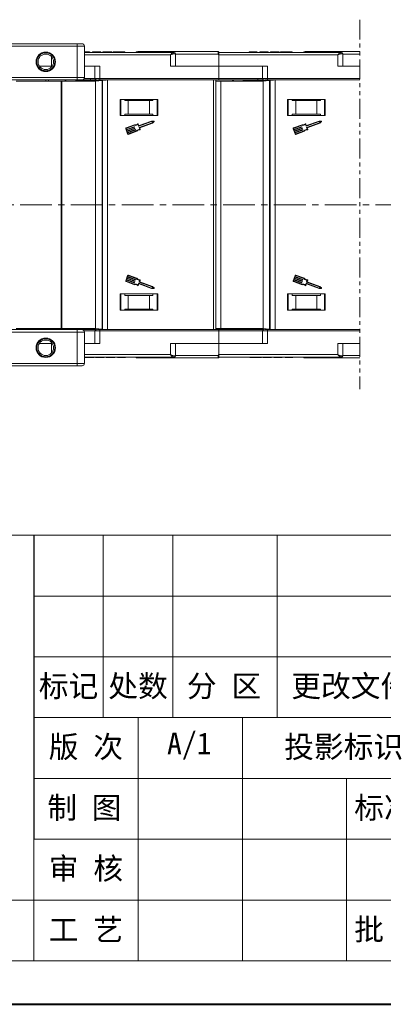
# Model space of a CAD drawing. Header units: millimetres. Extents: x 3059 to 4529, y 344 to 1377.
# Tile 13 of 42: x 3870 to 4016, y 344 to 738. Entities that reach past the tile are written whole.
import ezdxf

# ---------------------------------------------------------------- set-up
doc = ezdxf.new("R2010")
doc.units = ezdxf.units.MM
doc.linetypes.add('CENTERX2', pattern=[20.32, 12.7, -2.54, 2.54, -2.54])
doc.linetypes.add('PHANTOM2', pattern=[31.75, 15.875, -3.175, 3.175, -3.175, 3.175, -3.175])
doc.layers.add('标注线', color=7, linetype='Continuous', lineweight=15)
doc.styles.add('样式 6', font='仿宋_GB2312.ttf')

msp = doc.modelspace()

# ---------------------------------------------------------------- linework, layer by layer
at = {"color": 3, "linetype": 'PHANTOM2', "lineweight": 9, "ltscale": 0.5}
msp.add_line((4006.543, 738.359), (4006.541, 590.355), dxfattribs=at)
at = {"color": 7, "linetype": 'Continuous', "lineweight": 15}
for p, q in [((3893.387, 728.748), (3840.847, 728.748)), ((3840.847, 727.748), (3893.387, 727.748)), ((3893.387, 727.748), (3893.387, 728.748)), ((3893.387, 727.748), (3893.387, 715.248)), ((3896.387, 727.748), (3893.387, 727.748)), ((3896.387, 715.248), (3896.387, 727.748)), ((3896.839, 725.248), (3896.839, 725.448)), ((3898.391, 725.248), (3898.391, 725.448)), ((3898.5, 725.248), (3898.5, 725.448)), ((3899.526, 725.248), (3899.526, 725.448)), ((3900.487, 725.448), (3899.526, 725.448)), ((3900.487, 725.448), (3900.487, 725.248)), ((3902.603, 725.448), (3900.487, 725.448)), ((3902.603, 725.248), (3902.603, 725.448)), ((3902.923, 725.448), (3902.603, 725.448)), ((3902.923, 725.248), (3902.923, 725.448)), ((3907.282, 725.448), (3903.756, 725.448)), ((3903.756, 725.248), (3903.756, 725.448)), ((3907.282, 725.448), (3907.282, 725.248)), ((3907.795, 725.248), (3907.795, 725.448)), ((3910.174, 725.448), (3910.174, 725.248)), ((3912.538, 725.248), (3912.538, 725.448)), ((3949.817, 725.598), (3949.817, 725.598)), ((3962.295, 725.248), (3962.295, 725.448)), ((3963.839, 725.248), (3963.839, 725.448)), ((3965.391, 725.248), (3965.391, 725.448)), ((3965.5, 725.248), (3965.5, 725.448)), ((3967.487, 725.448), (3966.526, 725.448)), ((3966.526, 725.248), (3966.526, 725.448)), ((3967.487, 725.448), (3967.487, 725.248)), ((3969.603, 725.448), (3967.487, 725.448)), ((3969.603, 725.248), (3969.603, 725.448)), ((3969.923, 725.448), (3969.603, 725.448)), ((3969.923, 725.248), (3969.923, 725.448)), ((3974.282, 725.448), (3970.756, 725.448)), ((3970.756, 725.248), (3970.756, 725.448)), ((3974.282, 725.448), (3974.282, 725.248)), ((3974.795, 725.248), (3974.795, 725.448)), ((3977.174, 725.448), (3977.174, 725.248)), ((3979.538, 725.248), (3979.538, 725.448)), ((3883.167, 719.748), (3883.167, 723.599)), ((3931.873, 725.248), (3896.387, 725.248)), ((3896.387, 724.248), (3930.755, 724.248)), ((3930.755, 724.248), (3930.755, 719.748)), ((3932.755, 724.748), (3932.246, 724.748)), ((3932.755, 719.748), (3932.755, 724.748)), ((3949.933, 724.598), (3932.755, 724.598)), ((3950.167, 724.248), (3949.933, 724.598)), ((3998.873, 725.248), (3950.167, 725.248)), ((3950.167, 724.248), (3997.755, 724.248)), ((3950.167, 719.748), (3950.167, 724.248)), ((3997.755, 724.248), (3997.755, 719.748)), ((3999.755, 724.748), (3999.246, 724.748)), ((3999.755, 719.748), (3999.755, 724.748)), ((4006.542, 724.598), (3999.755, 724.598)), ((3878.328, 719.748), (3883.167, 719.748)), ((3883.446, 719.748), (3883.167, 719.748)), ((3883.167, 719.748), (3883.167, 719.397)), ((3902.578, 719.748), (3896.387, 719.748)), ((3900.578, 719.748), (3900.578, 714.748)), ((3902.578, 714.748), (3902.578, 719.748)), ((3930.755, 719.748), (3950.167, 719.748)), ((3969.578, 719.748), (3950.167, 719.748)), ((3950.167, 719.748), (3950.167, 714.748)), ((3967.578, 719.748), (3967.578, 714.748)), ((3969.578, 714.748), (3969.578, 719.748)), ((3997.755, 719.748), (4006.542, 719.748)), ((3893.387, 715.248), (3802.387, 715.248)), ((3893.387, 714.248), (3802.387, 714.248)), ((3887.032, 713.798), (3868.996, 713.798)), ((3880.957, 714.248), (3880.957, 713.798)), ((3881.957, 713.798), (3881.957, 714.248)), ((3887.032, 614.698), (3887.032, 713.798)), ((3887.261, 713.798), (3887.032, 713.798)), ((3887.261, 614.698), (3887.261, 713.798)), ((3900.828, 713.798), (3887.261, 713.798)), ((3888.657, 713.798), (3888.657, 714.248)), ((3888.957, 713.798), (3888.957, 714.248)), ((3892.772, 713.85), (3890.905, 713.798)), ((3892.772, 713.85), (3893.518, 713.871)), ((3892.772, 713.798), (3892.772, 713.85)), ((3896.387, 715.248), (3893.387, 715.248)), ((3893.387, 714.248), (3893.387, 715.248)), ((3905.07, 714.196), (3893.518, 713.871)), ((3893.518, 713.871), (3893.518, 713.798)), ((3900.578, 714.748), (3896.253, 714.748)), ((3902.578, 714.748), (3900.578, 714.748)), ((3903.426, 714.042), (3900.828, 713.798)), ((3900.828, 614.698), (3900.828, 713.798)), ((3950.167, 714.748), (3902.578, 714.748)), ((3902.578, 714.748), (3902.578, 714.248)), ((3902.578, 714.248), (3950.167, 714.248)), ((3903.628, 714.061), (3903.426, 714.042)), ((3903.426, 714.042), (3903.426, 614.454)), ((3905.626, 714.248), (3903.628, 714.061)), ((3903.628, 714.061), (3903.628, 614.435)), ((3905.626, 614.248), (3905.626, 714.248)), ((3947.957, 714.248), (3947.957, 614.248)), ((3948.957, 614.248), (3948.957, 714.248)), ((3950.917, 713.798), (3948.957, 713.798)), ((3950.167, 714.748), (3950.167, 714.248)), ((3967.578, 714.748), (3950.167, 714.748)), ((3950.917, 614.698), (3950.917, 713.798)), ((3967.828, 713.798), (3950.917, 713.798)), ((3955.657, 713.798), (3955.657, 714.248)), ((3955.957, 713.798), (3955.957, 714.248)), ((3959.772, 713.85), (3957.905, 713.798)), ((3959.772, 713.85), (3960.518, 713.871)), ((3959.772, 713.798), (3959.772, 713.85)), ((3972.07, 714.196), (3960.518, 713.871)), ((3960.518, 713.871), (3960.518, 713.798)), ((3969.578, 714.748), (3967.578, 714.748)), ((3970.426, 714.042), (3967.828, 713.798)), ((3967.828, 614.698), (3967.828, 713.798)), ((4006.542, 714.748), (3969.578, 714.748)), ((3969.578, 714.748), (3969.578, 714.248)), ((3969.578, 714.248), (4006.542, 714.248)), ((3970.628, 714.061), (3970.426, 714.042)), ((3970.426, 714.042), (3970.426, 614.454)), ((3972.626, 714.248), (3970.628, 714.061)), ((3970.628, 714.061), (3970.628, 614.435)), ((3972.626, 614.248), (3972.626, 714.248)), ((3925.667, 706.448), (3910.667, 706.448)), ((3910.667, 706.448), (3910.667, 699.948)), ((3910.917, 699.948), (3910.917, 706.448)), ((3912.553, 706.048), (3912.553, 706.448)), ((3912.553, 706.048), (3913.917, 706.048)), ((3913.917, 706.048), (3913.917, 700.548)), ((3922.417, 706.048), (3913.917, 706.048)), ((3922.417, 700.548), (3922.417, 706.048)), ((3922.417, 706.048), (3923.78, 706.048)), ((3923.78, 706.448), (3923.78, 706.048)), ((3925.417, 706.448), (3925.417, 699.948)), ((3925.667, 699.948), (3925.667, 706.448)), ((3992.667, 706.448), (3977.667, 706.448)), ((3977.667, 706.448), (3977.667, 699.948)), ((3977.917, 699.948), (3977.917, 706.448)), ((3979.553, 706.048), (3979.553, 706.448)), ((3979.553, 706.048), (3980.917, 706.048)), ((3980.917, 706.048), (3980.917, 700.548)), ((3989.417, 706.048), (3980.917, 706.048)), ((3989.417, 700.548), (3989.417, 706.048)), ((3989.417, 706.048), (3990.78, 706.048)), ((3990.78, 706.448), (3990.78, 706.048)), ((3992.417, 706.448), (3992.417, 699.948)), ((3992.667, 699.948), (3992.667, 706.448)), ((3910.667, 699.948), (3925.667, 699.948)), ((3912.553, 700.548), (3912.553, 699.948)), ((3913.917, 700.548), (3912.553, 700.548)), ((3922.417, 700.548), (3913.917, 700.548)), ((3923.78, 700.548), (3922.417, 700.548)), ((3923.78, 699.948), (3923.78, 700.548)), ((3977.667, 699.948), (3992.667, 699.948)), ((3979.553, 700.548), (3979.553, 699.948)), ((3980.917, 700.548), (3979.553, 700.548)), ((3989.417, 700.548), (3980.917, 700.548)), ((3990.78, 700.548), (3989.417, 700.548)), ((3990.78, 699.948), (3990.78, 700.548)), ((3912.878, 694.669), (3913.629, 692.613)), ((3916.438, 696.261), (3913.041, 695.02)), ((3913.174, 694.389), (3913.049, 694.732)), ((3913.104, 694.849), (3916.447, 696.071)), ((3916.279, 695.524), (3913.174, 694.389)), ((3913.237, 694.218), (3916.342, 695.352)), ((3913.394, 693.79), (3913.237, 694.218)), ((3916.499, 694.924), (3913.394, 693.79)), ((3913.456, 693.618), (3916.561, 694.753)), ((3916.718, 694.324), (3913.613, 693.19)), ((3913.675, 693.019), (3916.78, 694.153)), ((3916.369, 695.411), (3916.338, 695.497)), ((3916.588, 694.811), (3916.557, 694.897)), ((3916.807, 694.212), (3916.776, 694.297)), ((3917.801, 696.393), (3918.043, 695.731)), ((3918.152, 695.965), (3917.925, 696.585)), ((3918.101, 695.704), (3923.262, 697.589)), ((3923.234, 697.774), (3918.21, 695.938)), ((3918.262, 695.131), (3918.504, 694.469)), ((3923.45, 697.075), (3918.289, 695.19)), ((3918.48, 695.066), (3923.547, 696.917)), ((3918.722, 694.403), (3918.48, 695.066)), ((3924.184, 697.725), (3923.234, 697.774)), ((3923.262, 697.589), (3923.961, 697.553)), ((3923.961, 697.553), (3923.45, 697.075)), ((3923.547, 696.917), (3924.242, 697.567)), ((3979.878, 694.669), (3980.629, 692.613)), ((3983.438, 696.261), (3980.041, 695.02)), ((3980.174, 694.389), (3980.049, 694.732)), ((3980.104, 694.849), (3983.447, 696.071)), ((3983.279, 695.524), (3980.174, 694.389)), ((3980.237, 694.218), (3983.342, 695.352)), ((3980.394, 693.79), (3980.237, 694.218)), ((3983.499, 694.924), (3980.394, 693.79)), ((3980.456, 693.618), (3983.561, 694.753)), ((3983.718, 694.324), (3980.613, 693.19)), ((3980.675, 693.019), (3983.78, 694.153)), ((3983.369, 695.411), (3983.338, 695.497)), ((3983.588, 694.811), (3983.557, 694.897)), ((3983.807, 694.212), (3983.776, 694.297)), ((3984.801, 696.393), (3985.043, 695.731)), ((3985.152, 695.965), (3984.925, 696.585)), ((3985.101, 695.704), (3990.262, 697.589)), ((3990.234, 697.774), (3985.21, 695.938)), ((3985.262, 695.131), (3985.504, 694.469)), ((3990.45, 697.075), (3985.289, 695.19)), ((3985.48, 695.066), (3990.547, 696.917)), ((3985.722, 694.403), (3985.48, 695.066)), ((3991.184, 697.725), (3990.234, 697.774)), ((3990.262, 697.589), (3990.961, 697.553)), ((3990.961, 697.553), (3990.45, 697.075)), ((3990.547, 696.917), (3991.242, 697.567)), ((3913.613, 693.19), (3913.456, 693.618)), ((3913.8, 692.676), (3913.675, 693.019)), ((3917.261, 693.843), (3913.917, 692.622)), ((3913.98, 692.45), (3917.377, 693.692)), ((3980.613, 693.19), (3980.456, 693.618)), ((3980.8, 692.676), (3980.675, 693.019)), ((3984.261, 693.843), (3980.917, 692.622)), ((3980.98, 692.45), (3984.377, 693.692)), ((3913.629, 635.882), (3912.878, 633.826)), ((3913.613, 635.306), (3913.456, 634.877)), ((3913.456, 634.877), (3916.561, 633.743)), ((3916.718, 634.171), (3913.613, 635.306)), ((3913.8, 635.82), (3913.675, 635.477)), ((3913.675, 635.477), (3916.78, 634.343)), ((3917.261, 634.652), (3913.917, 635.874)), ((3917.377, 634.804), (3913.98, 636.045)), ((3980.629, 635.882), (3979.878, 633.826)), ((3980.613, 635.306), (3980.456, 634.877)), ((3980.456, 634.877), (3983.561, 633.743)), ((3983.718, 634.171), (3980.613, 635.306)), ((3980.8, 635.82), (3980.675, 635.477)), ((3980.675, 635.477), (3983.78, 634.343)), ((3984.261, 634.652), (3980.917, 635.874)), ((3984.377, 634.804), (3980.98, 636.045)), ((3913.041, 633.476), (3916.438, 632.234)), ((3913.174, 634.107), (3913.049, 633.764)), ((3913.104, 633.647), (3916.447, 632.425)), ((3916.279, 632.972), (3913.174, 634.107)), ((3913.394, 634.706), (3913.237, 634.278)), ((3913.237, 634.278), (3916.342, 633.143)), ((3916.499, 633.572), (3913.394, 634.706)), ((3916.369, 633.085), (3916.338, 632.999)), ((3916.588, 633.685), (3916.557, 633.599)), ((3916.807, 634.284), (3916.776, 634.198)), ((3917.801, 632.103), (3918.043, 632.765)), ((3917.925, 631.911), (3918.152, 632.531)), ((3918.101, 632.792), (3923.262, 630.906)), ((3918.21, 632.558), (3923.234, 630.722)), ((3918.262, 633.364), (3918.504, 634.027)), ((3923.45, 631.42), (3918.289, 633.306)), ((3918.48, 633.43), (3918.722, 634.093)), ((3923.547, 631.579), (3918.48, 633.43)), ((3923.262, 630.906), (3923.961, 630.942)), ((3923.961, 630.942), (3923.45, 631.42)), ((3924.242, 630.929), (3923.547, 631.579)), ((3980.041, 633.476), (3983.438, 632.234)), ((3980.174, 634.107), (3980.049, 633.764)), ((3980.104, 633.647), (3983.447, 632.425)), ((3983.279, 632.972), (3980.174, 634.107)), ((3980.394, 634.706), (3980.237, 634.278)), ((3980.237, 634.278), (3983.342, 633.143)), ((3983.499, 633.572), (3980.394, 634.706)), ((3983.369, 633.085), (3983.338, 632.999)), ((3983.588, 633.685), (3983.557, 633.599)), ((3983.807, 634.284), (3983.776, 634.198)), ((3984.801, 632.103), (3985.043, 632.765)), ((3984.925, 631.911), (3985.152, 632.531)), ((3985.101, 632.792), (3990.262, 630.906)), ((3985.21, 632.558), (3990.234, 630.722)), ((3985.262, 633.364), (3985.504, 634.027)), ((3990.45, 631.42), (3985.289, 633.306)), ((3985.48, 633.43), (3985.722, 634.093)), ((3990.547, 631.579), (3985.48, 633.43)), ((3990.262, 630.906), (3990.961, 630.942)), ((3990.961, 630.942), (3990.45, 631.42)), ((3991.242, 630.929), (3990.547, 631.579)), ((3925.667, 628.548), (3910.667, 628.548)), ((3910.667, 628.548), (3910.667, 622.048)), ((3910.917, 622.048), (3910.917, 628.548)), ((3912.553, 628.548), (3912.553, 627.948)), ((3912.553, 627.948), (3913.917, 627.948)), ((3913.917, 627.948), (3913.917, 622.448)), ((3913.917, 627.948), (3922.417, 627.948)), ((3922.417, 622.448), (3922.417, 627.948)), ((3922.417, 627.948), (3923.78, 627.948)), ((3923.234, 630.722), (3924.184, 630.771)), ((3923.78, 627.948), (3923.78, 628.548)), ((3925.417, 628.548), (3925.417, 622.048)), ((3925.667, 622.048), (3925.667, 628.548)), ((3992.667, 628.548), (3977.667, 628.548)), ((3977.667, 628.548), (3977.667, 622.048)), ((3977.917, 622.048), (3977.917, 628.548)), ((3979.553, 628.548), (3979.553, 627.948)), ((3979.553, 627.948), (3980.917, 627.948)), ((3980.917, 627.948), (3980.917, 622.448)), ((3980.917, 627.948), (3989.417, 627.948)), ((3989.417, 622.448), (3989.417, 627.948)), ((3989.417, 627.948), (3990.78, 627.948)), ((3990.234, 630.722), (3991.184, 630.771)), ((3990.78, 627.948), (3990.78, 628.548)), ((3992.417, 628.548), (3992.417, 622.048)), ((3992.667, 622.048), (3992.667, 628.548)), ((3910.667, 622.048), (3925.667, 622.048)), ((3913.917, 622.448), (3912.553, 622.448)), ((3912.553, 622.048), (3912.553, 622.448)), ((3913.917, 622.448), (3922.417, 622.448)), ((3923.78, 622.448), (3922.417, 622.448)), ((3923.78, 622.448), (3923.78, 622.048)), ((3977.667, 622.048), (3992.667, 622.048)), ((3980.917, 622.448), (3979.553, 622.448)), ((3979.553, 622.048), (3979.553, 622.448)), ((3980.917, 622.448), (3989.417, 622.448)), ((3990.78, 622.448), (3989.417, 622.448)), ((3990.78, 622.448), (3990.78, 622.048)), ((3802.387, 614.248), (3893.387, 614.248)), ((3802.387, 613.248), (3893.387, 613.248)), ((3868.996, 614.698), (3887.032, 614.698)), ((3880.957, 614.698), (3880.957, 614.248)), ((3881.957, 614.248), (3881.957, 614.698)), ((3887.032, 614.698), (3887.261, 614.698)), ((3887.261, 614.698), (3900.828, 614.698)), ((3888.657, 614.248), (3888.657, 614.698)), ((3888.957, 614.248), (3888.957, 614.698)), ((3890.905, 614.698), (3892.772, 614.645)), ((3892.772, 614.645), (3892.772, 614.698)), ((3893.518, 614.625), (3892.772, 614.645)), ((3893.387, 613.248), (3893.387, 614.248)), ((3893.387, 613.248), (3893.387, 600.748)), ((3893.387, 613.248), (3896.387, 613.248)), ((3893.518, 614.698), (3893.518, 614.625)), ((3893.518, 614.625), (3905.07, 614.3)), ((3896.253, 613.748), (3900.578, 613.748)), ((3896.387, 600.748), (3896.387, 613.248)), ((3900.578, 613.748), (3900.578, 608.748)), ((3900.578, 613.748), (3902.578, 613.748)), ((3900.828, 614.698), (3903.426, 614.454)), ((3902.578, 613.748), (3902.578, 614.248)), ((3950.167, 614.248), (3902.578, 614.248)), ((3902.578, 608.748), (3902.578, 613.748)), ((3902.578, 613.748), (3950.167, 613.748)), ((3903.426, 614.454), (3903.628, 614.435)), ((3903.628, 614.435), (3905.626, 614.248)), ((3948.957, 614.698), (3950.917, 614.698)), ((3950.167, 613.748), (3950.167, 614.248)), ((3950.167, 613.748), (3950.167, 608.748)), ((3950.167, 613.748), (3967.578, 613.748)), ((3950.917, 614.698), (3967.828, 614.698)), ((3955.657, 614.248), (3955.657, 614.698)), ((3955.957, 614.248), (3955.957, 614.698)), ((3957.905, 614.698), (3959.772, 614.645)), ((3959.772, 614.645), (3959.772, 614.698)), ((3960.518, 614.625), (3959.772, 614.645)), ((3960.518, 614.698), (3960.518, 614.625)), ((3960.518, 614.625), (3972.07, 614.3)), ((3967.578, 613.748), (3967.578, 608.748)), ((3967.578, 613.748), (3969.578, 613.748)), ((3967.828, 614.698), (3970.426, 614.454)), ((3969.578, 613.748), (3969.578, 614.248)), ((4006.542, 614.248), (3969.578, 614.248)), ((3969.578, 608.748), (3969.578, 613.748)), ((3969.578, 613.748), (4006.542, 613.748)), ((3970.426, 614.454), (3970.628, 614.435)), ((3970.628, 614.435), (3972.626, 614.248)), ((3883.167, 608.748), (3878.328, 608.748)), ((3883.167, 609.099), (3883.167, 608.748)), ((3883.167, 608.748), (3883.446, 608.748)), ((3883.167, 604.897), (3883.167, 608.748)), ((3896.387, 608.748), (3902.578, 608.748)), ((3950.167, 608.748), (3930.755, 608.748)), ((3930.755, 608.748), (3930.755, 604.248)), ((3932.755, 603.748), (3932.755, 608.748)), ((3950.167, 604.248), (3950.167, 608.748)), ((3950.167, 608.748), (3969.578, 608.748)), ((4006.541, 608.748), (3997.755, 608.748)), ((3997.755, 608.748), (3997.755, 604.248)), ((3999.755, 603.748), (3999.755, 608.748)), ((3930.755, 604.248), (3896.387, 604.248)), ((3896.387, 603.248), (3931.873, 603.248)), ((3897.852, 603.248), (3897.852, 603.048)), ((3900.231, 603.048), (3900.231, 603.248)), ((3900.744, 603.048), (3900.744, 603.248)), ((3904.269, 603.248), (3904.269, 603.048)), ((3905.103, 603.048), (3905.103, 603.248)), ((3905.423, 603.048), (3905.423, 603.248)), ((3907.538, 603.048), (3907.538, 603.248)), ((3908.5, 603.248), (3908.5, 603.048)), ((3909.526, 603.248), (3909.526, 603.048)), ((3909.635, 603.248), (3909.635, 603.048)), ((3911.186, 603.248), (3911.186, 603.048)), ((3912.731, 603.048), (3912.731, 603.248)), ((3932.246, 603.748), (3932.755, 603.748)), ((3932.755, 603.898), (3949.933, 603.898)), ((3949.933, 603.898), (3950.167, 604.248)), ((3997.755, 604.248), (3950.167, 604.248)), ((3950.167, 603.25), (3950.167, 603.248)), ((3950.167, 603.248), (3998.873, 603.248)), ((3962.487, 603.248), (3962.487, 603.048)), ((3964.852, 603.248), (3964.852, 603.048)), ((3967.231, 603.048), (3967.231, 603.248)), ((3967.744, 603.048), (3967.744, 603.248)), ((3971.269, 603.248), (3971.269, 603.048)), ((3972.103, 603.048), (3972.103, 603.248)), ((3972.423, 603.048), (3972.423, 603.248)), ((3974.538, 603.048), (3974.538, 603.248)), ((3975.5, 603.248), (3975.5, 603.048)), ((3976.526, 603.248), (3976.526, 603.048)), ((3976.635, 603.248), (3976.635, 603.048)), ((3978.186, 603.248), (3978.186, 603.048)), ((3979.731, 603.048), (3979.731, 603.248)), ((3999.246, 603.748), (3999.755, 603.748)), ((3999.755, 603.898), (4006.541, 603.898)), ((3893.387, 600.748), (3840.847, 600.748)), ((3840.847, 599.748), (3893.387, 599.748)), ((3893.387, 600.748), (3896.387, 600.748)), ((3893.387, 599.748), (3893.387, 600.748)), ((3904.269, 603.048), (3900.744, 603.048)), ((3905.423, 603.048), (3905.103, 603.048)), ((3907.538, 603.048), (3905.423, 603.048)), ((3908.5, 603.048), (3907.538, 603.048)), ((3949.817, 602.898), (3949.817, 602.898)), ((3971.269, 603.048), (3967.744, 603.048)), ((3972.423, 603.048), (3972.103, 603.048)), ((3974.538, 603.048), (3972.423, 603.048)), ((3975.5, 603.048), (3974.538, 603.048))]:
    msp.add_line(p, q, dxfattribs=at)
at = {"color": 1, "linetype": 'CENTERX2', "lineweight": 13}
msp.add_line((4371, 664.248), (3534.948, 664.248), dxfattribs=at)
at = {"color": 7, "lineweight": 13}
for p, q in [((3722.983, 531.919), (4502.143, 531.919)), ((3876.074, 361.489), (3876.074, 531.919)), ((3145.66, 361.489), (3876.074, 361.489)), ((3876.074, 361.489), (4502.143, 361.489))]:
    msp.add_line(p, q, dxfattribs=at)
at = {"color": 7}
msp.add_line((3876.074, 531.919), (3876.074, 410.184), dxfattribs=at)
at = {"color": 7, "lineweight": 15}
for p, q in [((3903.899, 531.919), (3903.899, 458.878)), ((3931.725, 531.919), (3931.725, 458.878)), ((3973.463, 531.919), (3973.463, 458.878)), ((3876.074, 507.572), (4126.502, 507.572)), ((3876.074, 483.225), (4126.502, 483.225)), ((3876.074, 458.878), (4126.502, 458.878)), ((3917.812, 458.878), (3917.812, 361.489)), ((3959.55, 458.878), (3959.55, 361.489)), ((3876.074, 434.531), (4289.975, 434.531)), ((4001.288, 434.531), (4001.288, 361.489)), ((3876.074, 410.184), (4126.502, 410.184)), ((3145.66, 385.836), (3876.074, 385.836)), ((3876.074, 385.836), (4126.502, 385.836))]:
    msp.add_line(p, q, dxfattribs=at)
at = {"color": 7, "lineweight": 40}
msp.add_line((3058.706, 344.099), (4519.534, 344.099), dxfattribs=at)
at = {"color": 7, "linetype": 'Continuous', "lineweight": 15}
for centre, radius in [((3880.887, 721.498), 3.9), ((3880.887, 721.498), 3.1), ((3880.887, 606.998), 3.9), ((3880.887, 606.998), 3.1)]:
    msp.add_circle(centre, radius, dxfattribs=at)
for centre, radius, start, end in [((3895.387, 727.748), 1, 0, 90), ((3917.667, 724.598), 1, 90, 139.04573), ((3949.817, 725.248), 0.35, 0.00041, 90.00191), ((3984.667, 724.598), 1, 90, 139.04573), ((3931.798, 724.803), 0.451, 352.91869, 80.47981), ((3932.255, 724.748), 0.5, 360, 90), ((3985.711, 657.671), 75.89, 117.92809, 118.12821), ((3998.798, 724.803), 0.451, 352.91869, 80.47981), ((3999.255, 724.748), 0.5, 360, 90), ((3895.387, 715.248), 1, 270, 0), ((3899.095, 714.748), 0.5, 180, 270), ((3901.078, 714.748), 0.5, 180, 270), ((3966.095, 714.748), 0.5, 180, 270), ((3968.078, 714.748), 0.5, 180, 270), ((3913.135, 694.763), 0.274, 110.07046, 200.07046), ((3913.135, 694.763), 0.0912, 110.07046, 200.07046), ((3916.295, 695.481), 0.0456, 20.07046, 110.07046), ((3916.326, 695.395), 0.0456, 290.07046, 20.07046), ((3916.806, 697.566), 1.355, 254.2528, 315.58546), ((3916.806, 697.566), 1.538, 256.51116, 310.30711), ((3916.514, 694.881), 0.0456, 20.07046, 110.07046), ((3916.546, 694.796), 0.0456, 290.07046, 20.07046), ((3916.733, 694.282), 0.0456, 20.07046, 110.07046), ((3916.765, 694.196), 0.0456, 290.07046, 20.07046), ((3918.499, 692.931), 1.538, 89.8338, 143.62975), ((3918.499, 692.931), 1.355, 84.55545, 145.88812), ((3917.839, 696.554), 0.0912, 20.07046, 135.58546), ((3918.086, 695.747), 0.0456, 200.07046, 290.07046), ((3918.194, 695.981), 0.0456, 200.07046, 290.07046), ((3918.305, 695.147), 0.0456, 110.07046, 200.07046), ((3918.637, 694.372), 0.0912, 264.55545, 20.07046), ((3924.18, 697.633), 0.0912, 313.09192, 87.049), ((3980.135, 694.763), 0.274, 110.07046, 200.07046), ((3980.135, 694.763), 0.0912, 110.07046, 200.07046), ((3983.295, 695.481), 0.0456, 20.07046, 110.07046), ((3983.326, 695.395), 0.0456, 290.07046, 20.07046), ((3983.806, 697.566), 1.355, 254.2528, 315.58546), ((3983.806, 697.566), 1.538, 256.51116, 310.30711), ((3983.514, 694.881), 0.0456, 20.07046, 110.07046), ((3983.546, 694.796), 0.0456, 290.07046, 20.07046), ((3983.733, 694.282), 0.0456, 20.07046, 110.07046), ((3983.765, 694.196), 0.0456, 290.07046, 20.07046), ((3985.499, 692.931), 1.538, 89.8338, 143.62975), ((3985.499, 692.931), 1.355, 84.55545, 145.88812), ((3984.839, 696.554), 0.0912, 20.07046, 135.58546), ((3985.086, 695.747), 0.0456, 200.07046, 290.07046), ((3985.194, 695.981), 0.0456, 200.07046, 290.07046), ((3985.305, 695.147), 0.0456, 110.07046, 200.07046), ((3985.637, 694.372), 0.0912, 264.55545, 20.07046), ((3991.18, 697.633), 0.0912, 313.09192, 87.049), ((3913.886, 692.707), 0.274, 200.07046, 290.07046), ((3913.886, 692.707), 0.0912, 200.07046, 290.07046), ((3980.886, 692.707), 0.274, 200.07046, 290.07046), ((3980.886, 692.707), 0.0912, 200.07046, 290.07046), ((3913.886, 635.788), 0.274, 69.92954, 159.92954), ((3913.886, 635.788), 0.0912, 69.92954, 159.92954), ((3918.499, 635.564), 1.355, 214.11188, 275.44455), ((3980.886, 635.788), 0.274, 69.92954, 159.92954), ((3980.886, 635.788), 0.0912, 69.92954, 159.92954), ((3985.499, 635.564), 1.355, 214.11188, 275.44455), ((3913.135, 633.733), 0.274, 159.92954, 249.92954), ((3913.135, 633.733), 0.0912, 159.92954, 249.92954), ((3916.295, 633.015), 0.0456, 249.92954, 339.92954), ((3916.326, 633.101), 0.0456, 339.92954, 69.92954), ((3916.806, 630.93), 1.355, 44.41454, 105.7472), ((3916.806, 630.93), 1.538, 49.69289, 103.48884), ((3916.514, 633.614), 0.0456, 249.92954, 339.92954), ((3916.546, 633.7), 0.0456, 339.92954, 69.92954), ((3916.733, 634.214), 0.0456, 249.92954, 339.92954), ((3916.765, 634.3), 0.0456, 339.92954, 69.92954), ((3918.499, 635.564), 1.538, 216.37025, 270.1662), ((3917.839, 631.942), 0.0912, 224.41454, 339.92954), ((3918.086, 632.749), 0.0456, 69.92954, 159.92954), ((3918.194, 632.515), 0.0456, 69.92954, 159.92954), ((3918.305, 633.349), 0.0456, 159.92954, 249.92954), ((3918.637, 634.124), 0.0912, 339.92954, 95.44455), ((3924.18, 630.862), 0.0912, 272.951, 46.90808), ((3980.135, 633.733), 0.274, 159.92954, 249.92954), ((3980.135, 633.733), 0.0912, 159.92954, 249.92954), ((3983.295, 633.015), 0.0456, 249.92954, 339.92954), ((3983.326, 633.101), 0.0456, 339.92954, 69.92954), ((3983.806, 630.93), 1.355, 44.41454, 105.7472), ((3983.806, 630.93), 1.538, 49.69289, 103.48884), ((3983.514, 633.614), 0.0456, 249.92954, 339.92954), ((3983.546, 633.7), 0.0456, 339.92954, 69.92954), ((3983.733, 634.214), 0.0456, 249.92954, 339.92954), ((3983.765, 634.3), 0.0456, 339.92954, 69.92954), ((3985.499, 635.564), 1.538, 216.37025, 270.1662), ((3984.839, 631.942), 0.0912, 224.41454, 339.92954), ((3985.086, 632.749), 0.0456, 69.92954, 159.92954), ((3985.194, 632.515), 0.0456, 69.92954, 159.92954), ((3985.305, 633.349), 0.0456, 159.92954, 249.92954), ((3985.637, 634.124), 0.0912, 339.92954, 95.44455), ((3991.18, 630.862), 0.0912, 272.951, 46.90808), ((3895.387, 613.248), 1, 0, 90), ((3901.078, 613.748), 0.5, 90, 180), ((3968.078, 613.748), 0.5, 90, 180), ((3917.667, 603.898), 1, 221.2946, 270), ((3931.798, 603.692), 0.451, 279.5202, 7.08135), ((3932.255, 603.748), 0.5, 270, 360), ((3949.817, 603.248), 0.35, 269.99809, 359.99959), ((3985.711, 670.825), 75.89, 241.87179, 242.07191), ((3984.667, 603.898), 1, 221.2946, 270), ((3998.798, 603.692), 0.451, 279.5202, 7.08135), ((3999.255, 603.748), 0.5, 270, 360), ((3895.387, 600.748), 1, 270, 0)]:
    msp.add_arc(centre, radius, start, end, dxfattribs=at)
for points, knots in [([(3895.387, 728.748), (3895.36, 728.748), (3895.319, 728.748), (3895.069, 728.748), (3894.811, 728.748), (3894.493, 728.748), (3894.027, 728.748), (3893.638, 728.748), (3893.387, 728.748)], [0, 0, 0, 0, 0.2394429, 0.3698071, 0.5000001, 0.6303641, 0.7605571, 1, 1, 1, 1]), ([(3896.839, 725.448), (3896.703, 725.448), (3896.547, 725.448), (3896.405, 725.448), (3896.387, 725.448)], [0, 0, 0, 0, 0.8761012, 1, 1, 1, 1]), ([(3898.391, 725.448), (3898.337, 725.448), (3898.229, 725.448), (3897.925, 725.448), (3897.46, 725.448), (3897.073, 725.448), (3896.839, 725.448)], [0, 0, 0, 0, 0.2064605, 0.4135145, 0.6452106, 1, 1, 1, 1]), ([(3910.174, 725.448), (3910.04, 725.448), (3909.637, 725.448), (3908.976, 725.448), (3908.355, 725.448), (3907.93, 725.448), (3907.804, 725.448), (3907.797, 725.448), (3907.795, 725.448)], [0, 0, 0, 0, 0.1021706, 0.3092201, 0.51365, 0.6922749, 0.9324126, 1, 1, 1, 1]), ([(3912.538, 725.448), (3912.535, 725.448), (3912.525, 725.448), (3912.383, 725.448), (3911.991, 725.448), (3911.417, 725.448), (3910.778, 725.448), (3910.356, 725.448), (3910.174, 725.448)], [0, 0, 0, 0, 0.1018882, 0.3073435, 0.4929627, 0.6786474, 0.8607914, 1, 1, 1, 1]), ([(3949.817, 725.598), (3948.504, 725.598), (3945.838, 725.598), (3941.849, 725.598), (3938.205, 725.598), (3934.97, 725.598), (3932.144, 725.598), (3929.483, 725.598), (3926.204, 725.598), (3923.416, 725.598), (3921.214, 725.598), (3919.743, 725.598), (3918.577, 725.598), (3917.806, 725.598), (3917.713, 725.598), (3917.667, 725.598)], [0, 0, 0, 0, 0.077724, 0.157824, 0.2401354, 0.3044544, 0.368763, 0.4344301, 0.5000865, 0.631237, 0.695556, 0.7598646, 0.8421852, 0.9222831, 1, 1, 1, 1]), ([(3949.933, 724.598), (3949.916, 724.654), (3949.879, 724.778), (3949.849, 724.964), (3949.83, 725.146), (3949.819, 725.329), (3949.817, 725.475), (3949.816, 725.577), (3949.816, 725.591), (3949.817, 725.598)], [0, 0, 0, 0, 0.1119973, 0.2448439, 0.3691679, 0.5008987, 0.6875333, 0.8281382, 1, 1, 1, 1]), ([(3963.839, 725.448), (3963.706, 725.448), (3963.401, 725.448), (3962.95, 725.448), (3962.591, 725.448), (3962.336, 725.448), (3962.311, 725.448), (3962.295, 725.448)], [0, 0, 0, 0, 0.15529194, 0.35314526, 0.54324301, 0.704067, 1, 1, 1, 1]), ([(3965.391, 725.448), (3965.337, 725.448), (3965.229, 725.448), (3964.925, 725.448), (3964.46, 725.448), (3964.073, 725.448), (3963.839, 725.448)], [0, 0, 0, 0, 0.2064605, 0.4135145, 0.6452106, 1, 1, 1, 1]), ([(3977.174, 725.448), (3977.04, 725.448), (3976.637, 725.448), (3975.976, 725.448), (3975.355, 725.448), (3974.93, 725.448), (3974.804, 725.448), (3974.797, 725.448), (3974.795, 725.448)], [0, 0, 0, 0, 0.1021706, 0.3092201, 0.51365, 0.6922749, 0.9324126, 1, 1, 1, 1]), ([(3979.538, 725.448), (3979.535, 725.448), (3979.525, 725.448), (3979.383, 725.448), (3978.991, 725.448), (3978.417, 725.448), (3977.778, 725.448), (3977.356, 725.448), (3977.174, 725.448)], [0, 0, 0, 0, 0.1018882, 0.3073435, 0.4929627, 0.6786474, 0.8607914, 1, 1, 1, 1]), ([(4006.542, 725.598), (4006.006, 725.598), (4004.457, 725.598), (4001.97, 725.598), (3999.144, 725.598), (3996.483, 725.598), (3993.204, 725.598), (3990.416, 725.598), (3988.214, 725.598), (3986.743, 725.598), (3985.577, 725.598), (3984.806, 725.598), (3984.713, 725.598), (3984.667, 725.598)], [0.20657934, 0.20657934, 0.20657934, 0.20657934, 0.24013537, 0.30445442, 0.36876305, 0.43443011, 0.50008652, 0.63123697, 0.69555602, 0.75986465, 0.84218523, 0.92228307, 1, 1, 1, 1]), ([(3877.287, 721.498), (3877.335, 721.951), (3877.41, 722.649), (3877.858, 723.489), (3878.323, 724.061), (3878.896, 724.529), (3879.735, 724.963), (3880.887, 725.185), (3882.039, 724.963), (3882.877, 724.529), (3883.45, 724.061), (3883.916, 723.489), (3884.364, 722.65), (3884.439, 721.951), (3884.487, 721.498)], [0, 0, 0, 0, 0.1197215, 0.184837, 0.25, 0.3151155, 0.3802785, 0.5, 0.6197215, 0.684837, 0.75, 0.8151155, 0.8802785, 1, 1, 1, 1]), ([(3884.487, 721.498), (3884.439, 721.045), (3884.364, 720.346), (3883.916, 719.507), (3883.451, 718.935), (3882.878, 718.467), (3882.039, 718.033), (3880.887, 717.811), (3879.735, 718.033), (3878.896, 718.467), (3878.323, 718.935), (3877.858, 719.507), (3877.41, 720.346), (3877.335, 721.045), (3877.287, 721.498)], [0, 0, 0, 0, 0.1197215, 0.184837, 0.25, 0.3151155, 0.3802785, 0.5, 0.6197215, 0.684837, 0.75, 0.8151155, 0.8802785, 1, 1, 1, 1]), ([(3930.755, 724.248), (3930.861, 724.371), (3931.073, 724.615), (3931.382, 724.945), (3931.661, 725.195), (3931.805, 725.231), (3931.873, 725.248)], [0, 0, 0, 0, 0.2515188, 0.5017844, 0.7656323, 1, 1, 1, 1]), ([(3932.246, 724.748), (3932.151, 724.738), (3931.941, 724.716), (3931.443, 724.545), (3931.025, 724.364), (3930.755, 724.248)], [0, 0, 0, 0, 0.2270634, 0.5015869, 1, 1, 1, 1]), ([(3950.167, 725.248), (3950.167, 725.237), (3950.167, 725.215), (3950.167, 725.042), (3950.166, 724.857), (3950.167, 724.741), (3950.167, 724.722)], [0, 0, 0, 0, 0.3133566, 0.6267132, 0.9400698, 1, 1, 1, 1]), ([(3997.755, 724.248), (3997.861, 724.371), (3998.073, 724.615), (3998.382, 724.945), (3998.661, 725.195), (3998.805, 725.231), (3998.873, 725.248)], [0, 0, 0, 0, 0.2515188, 0.50178442, 0.76563227, 1, 1, 1, 1]), ([(3999.246, 724.748), (3999.151, 724.738), (3998.941, 724.716), (3998.443, 724.545), (3998.025, 724.364), (3997.755, 724.248)], [0, 0, 0, 0, 0.2270634, 0.5015869, 1, 1, 1, 1]), ([(3895.387, 714.248), (3895.36, 714.248), (3895.319, 714.248), (3895.07, 714.248), (3894.811, 714.248), (3894.493, 714.248), (3894.027, 714.248), (3893.638, 714.248), (3893.387, 714.248)], [0, 0, 0, 0, 0.2394429, 0.3696359, 0.4999999, 0.6301929, 0.7605571, 1, 1, 1, 1]), ([(3895.737, 714.248), (3896.612, 714.248), (3898.503, 714.248), (3900.341, 714.248), (3901.252, 714.248), (3901.266, 714.248)], [0, 0, 0, 0, 0.4587058, 0.9918697, 1, 1, 1, 1]), ([(3901.616, 714.248), (3901.657, 714.248), (3901.807, 714.248), (3902.143, 714.248), (3902.435, 714.248), (3902.578, 714.248)], [0, 0, 0, 0, 0.1658977, 0.5921255, 1, 1, 1, 1]), ([(3950.167, 714.248), (3951.508, 714.248), (3954.233, 714.248), (3958.315, 714.248), (3962.057, 714.248), (3965.358, 714.248), (3967.341, 714.248), (3968.252, 714.248), (3968.266, 714.248)], [0, 0, 0, 0, 0.210038, 0.4265898, 0.6492407, 0.8232797, 0.9973463, 1, 1, 1, 1]), ([(3968.616, 714.248), (3968.657, 714.248), (3968.807, 714.248), (3969.143, 714.248), (3969.435, 714.248), (3969.578, 714.248)], [0, 0, 0, 0, 0.1658977, 0.5921255, 1, 1, 1, 1]), ([(3893.387, 614.248), (3893.638, 614.248), (3894.027, 614.248), (3894.493, 614.248), (3894.811, 614.248), (3895.069, 614.248), (3895.319, 614.248), (3895.36, 614.248), (3895.387, 614.248)], [0, 0, 0, 0, 0.23944295, 0.36963586, 0.49999992, 0.63019291, 0.76055705, 1, 1, 1, 1]), ([(3901.197, 614.248), (3900.261, 614.248), (3898.511, 614.248), (3896.617, 614.248), (3895.737, 614.248)], [0, 0, 0, 0, 0.53504132, 1, 1, 1, 1]), ([(3902.578, 614.248), (3902.435, 614.248), (3902.142, 614.248), (3901.78, 614.248), (3901.61, 614.248), (3901.547, 614.248)], [0, 0, 0, 0, 0.3748158, 0.7664972, 1, 1, 1, 1]), ([(3968.078, 614.248), (3967.178, 614.248), (3965.33, 614.248), (3962.049, 614.248), (3958.318, 614.248), (3954.232, 614.248), (3951.508, 614.248), (3950.167, 614.248)], [0, 0, 0, 0, 0.1671161, 0.3432074, 0.5684235, 0.7875063, 1, 1, 1, 1]), ([(3969.578, 614.248), (3969.435, 614.248), (3969.142, 614.248), (3968.78, 614.248), (3968.61, 614.248), (3968.547, 614.248)], [0, 0, 0, 0, 0.3748158, 0.7664972, 1, 1, 1, 1]), ([(3877.287, 606.998), (3877.335, 607.451), (3877.41, 608.149), (3877.858, 608.989), (3878.323, 609.561), (3878.896, 610.029), (3879.735, 610.463), (3880.887, 610.685), (3882.039, 610.463), (3882.877, 610.029), (3883.45, 609.561), (3883.916, 608.989), (3884.364, 608.15), (3884.439, 607.451), (3884.487, 606.998)], [0, 0, 0, 0, 0.1197215, 0.184837, 0.25, 0.3151155, 0.3802785, 0.5, 0.6197215, 0.684837, 0.75, 0.8151155, 0.8802785, 1, 1, 1, 1]), ([(3884.487, 606.998), (3884.439, 606.545), (3884.364, 605.846), (3883.916, 605.007), (3883.451, 604.435), (3882.878, 603.967), (3882.039, 603.533), (3880.887, 603.311), (3879.735, 603.533), (3878.896, 603.967), (3878.323, 604.435), (3877.858, 605.007), (3877.41, 605.846), (3877.335, 606.545), (3877.287, 606.998)], [0, 0, 0, 0, 0.1197215, 0.184837, 0.25, 0.3151155, 0.3802785, 0.5, 0.6197215, 0.684837, 0.75, 0.8151155, 0.8802785, 1, 1, 1, 1]), ([(3931.873, 603.248), (3931.805, 603.265), (3931.661, 603.3), (3931.382, 603.551), (3931.073, 603.88), (3930.861, 604.125), (3930.755, 604.248)], [0, 0, 0, 0, 0.2343588, 0.4982155, 0.7484812, 1, 1, 1, 1]), ([(3930.755, 604.248), (3931.025, 604.132), (3931.443, 603.951), (3931.941, 603.779), (3932.151, 603.758), (3932.246, 603.748)], [0, 0, 0, 0, 0.4984129, 0.772928, 1, 1, 1, 1]), ([(3949.817, 602.898), (3949.816, 602.905), (3949.816, 602.919), (3949.817, 603.021), (3949.819, 603.167), (3949.83, 603.35), (3949.85, 603.533), (3949.879, 603.72), (3949.916, 603.842), (3949.933, 603.898)], [0, 0, 0, 0, 0.1718456, 0.312445, 0.4991009, 0.6298393, 0.7575038, 0.8890244, 1, 1, 1, 1]), ([(3950.167, 603.773), (3950.167, 603.681), (3950.167, 603.496), (3950.167, 603.334), (3950.167, 603.304), (3950.167, 603.295)], [0, 0, 0, 0, 0.412717, 0.8254516, 1, 1, 1, 1]), ([(3998.873, 603.248), (3998.805, 603.265), (3998.661, 603.3), (3998.382, 603.551), (3998.073, 603.88), (3997.861, 604.125), (3997.755, 604.248)], [0, 0, 0, 0, 0.2343588, 0.4982155, 0.7484812, 1, 1, 1, 1]), ([(3997.755, 604.248), (3998.025, 604.132), (3998.443, 603.951), (3998.941, 603.779), (3999.151, 603.758), (3999.246, 603.748)], [0, 0, 0, 0, 0.4984129, 0.772928, 1, 1, 1, 1]), ([(3893.387, 599.748), (3893.638, 599.748), (3894.027, 599.748), (3894.493, 599.748), (3894.811, 599.748), (3895.07, 599.748), (3895.319, 599.748), (3895.36, 599.748), (3895.387, 599.748)], [0, 0, 0, 0, 0.2394429, 0.3698071, 0.5000001, 0.6303641, 0.7605571, 1, 1, 1, 1]), ([(3896.449, 603.048), (3896.508, 603.048), (3896.748, 603.048), (3897.253, 603.048), (3897.671, 603.048), (3897.852, 603.048)], [0, 0, 0, 0, 0.1585665, 0.6354947, 1, 1, 1, 1]), ([(3897.852, 603.048), (3897.985, 603.048), (3898.389, 603.048), (3899.049, 603.048), (3899.671, 603.048), (3900.096, 603.048), (3900.221, 603.048), (3900.229, 603.048), (3900.231, 603.048)], [0, 0, 0, 0, 0.1021706, 0.3092201, 0.51365, 0.6922749, 0.9324126, 1, 1, 1, 1]), ([(3909.635, 603.048), (3909.689, 603.048), (3909.797, 603.048), (3910.101, 603.048), (3910.566, 603.048), (3910.952, 603.048), (3911.186, 603.048)], [0, 0, 0, 0, 0.2064605, 0.4135145, 0.6452106, 1, 1, 1, 1]), ([(3911.186, 603.048), (3911.32, 603.048), (3911.624, 603.048), (3912.076, 603.048), (3912.435, 603.048), (3912.689, 603.048), (3912.714, 603.048), (3912.731, 603.048)], [0, 0, 0, 0, 0.1552919, 0.3531453, 0.543243, 0.704067, 1, 1, 1, 1]), ([(3917.667, 602.898), (3917.713, 602.898), (3917.806, 602.898), (3918.577, 602.898), (3919.743, 602.898), (3921.214, 602.898), (3922.862, 602.898), (3924.802, 602.898), (3927.759, 602.898), (3931.193, 602.898), (3934.97, 602.898), (3938.206, 602.898), (3941.849, 602.898), (3945.838, 602.898), (3948.504, 602.898), (3949.817, 602.898)], [0, 0, 0, 0, 0.0777263, 0.157824, 0.2401354, 0.3044544, 0.368763, 0.4344301, 0.5000865, 0.631237, 0.695556, 0.7598647, 0.8421852, 0.9222807, 1, 1, 1, 1]), ([(3962.487, 603.048), (3962.491, 603.048), (3962.501, 603.048), (3962.643, 603.048), (3963.035, 603.048), (3963.608, 603.048), (3964.248, 603.048), (3964.669, 603.048), (3964.852, 603.048)], [0, 0, 0, 0, 0.1018882, 0.3073435, 0.4929627, 0.6786474, 0.8607914, 1, 1, 1, 1]), ([(3964.852, 603.048), (3964.985, 603.048), (3965.389, 603.048), (3966.049, 603.048), (3966.671, 603.048), (3967.096, 603.048), (3967.221, 603.048), (3967.229, 603.048), (3967.231, 603.048)], [0, 0, 0, 0, 0.1021706, 0.3092201, 0.51365, 0.6922749, 0.9324126, 1, 1, 1, 1]), ([(3976.635, 603.048), (3976.689, 603.048), (3976.797, 603.048), (3977.101, 603.048), (3977.566, 603.048), (3977.952, 603.048), (3978.186, 603.048)], [0, 0, 0, 0, 0.2064605, 0.4135145, 0.6452106, 1, 1, 1, 1]), ([(3978.186, 603.048), (3978.32, 603.048), (3978.624, 603.048), (3979.076, 603.048), (3979.435, 603.048), (3979.689, 603.048), (3979.714, 603.048), (3979.731, 603.048)], [0, 0, 0, 0, 0.1552919, 0.3531453, 0.543243, 0.704067, 1, 1, 1, 1]), ([(3984.667, 602.898), (3984.713, 602.898), (3984.806, 602.898), (3985.577, 602.898), (3986.743, 602.898), (3988.214, 602.898), (3989.862, 602.898), (3991.802, 602.898), (3994.759, 602.898), (3998.193, 602.898), (4001.97, 602.898), (4004.457, 602.898), (4006.006, 602.898), (4006.541, 602.898)], [0, 0, 0, 0, 0.0777263, 0.15782402, 0.24013536, 0.30445442, 0.36876304, 0.4344301, 0.50008652, 0.63123698, 0.69555603, 0.75986465, 0.79340003, 0.79340003, 0.79340003, 0.79340003])]:
    msp.add_open_spline(points, degree=3, knots=knots, dxfattribs=at)
for points in [[(3931.873, 725.248), (3931.983, 725.248), (3932.202, 725.248), (3932.237, 725.248), (3932.255, 725.248)], [(3950.167, 724.722), (3950.167, 724.647), (3950.167, 724.496), (3950.167, 724.331), (3950.167, 724.248)], [(3998.873, 725.248), (3998.983, 725.248), (3999.202, 725.248), (3999.237, 725.248), (3999.255, 725.248)], [(3932.255, 603.248), (3932.237, 603.248), (3932.202, 603.248), (3931.983, 603.248), (3931.873, 603.248)], [(3950.167, 604.248), (3950.167, 604.165), (3950.167, 603.999), (3950.167, 603.849), (3950.167, 603.773)], [(3999.255, 603.248), (3999.237, 603.248), (3999.202, 603.248), (3998.983, 603.248), (3998.873, 603.248)]]:
    msp.add_open_spline(points, degree=3, dxfattribs=at)

# ---------------------------------------------------------------- texts
at = {"layer": '标注线', "color": 7, "lineweight": 18, "attachment_point": 5, "style": '样式 6'}
for s, insert, char_height, width in [('标记', (3889.987, 471.051), 8.7322, 27.82529), ('处数', (3917.812, 471.051), 8.7322, 27.82529), ('分 区', (3952.22, 471.051), 8.7322, 40.69877), ('更改文件号', (4008.895, 471.051), 8.7322, 72.00922), ('版 次', (3896.943, 446.704), 8.7322, 41.73793), ('A/1', (3938.32, 447.496), 8.7322, 27.82529), ('投影标识', (4000.112, 446.704), 8.7322, 51.03377), ('{\\H0.9943x;制 图}', (3896.372, 422.357), 8.73217, 40.59621), ('标准化', (4022.198, 422.357), 8.7322, 56.44173), ('审 核', (3896.943, 398.01), 8.7322, 41.73793), ('工 艺', (3896.943, 373.663), 8.7322, 41.73793), ('批  准', (4022.157, 373.663), 8.7322, 41.73793)]:
    msp.add_mtext(s, dxfattribs=dict(at, insert=insert, char_height=char_height, width=width))

doc.saveas('drawing.dxf')
